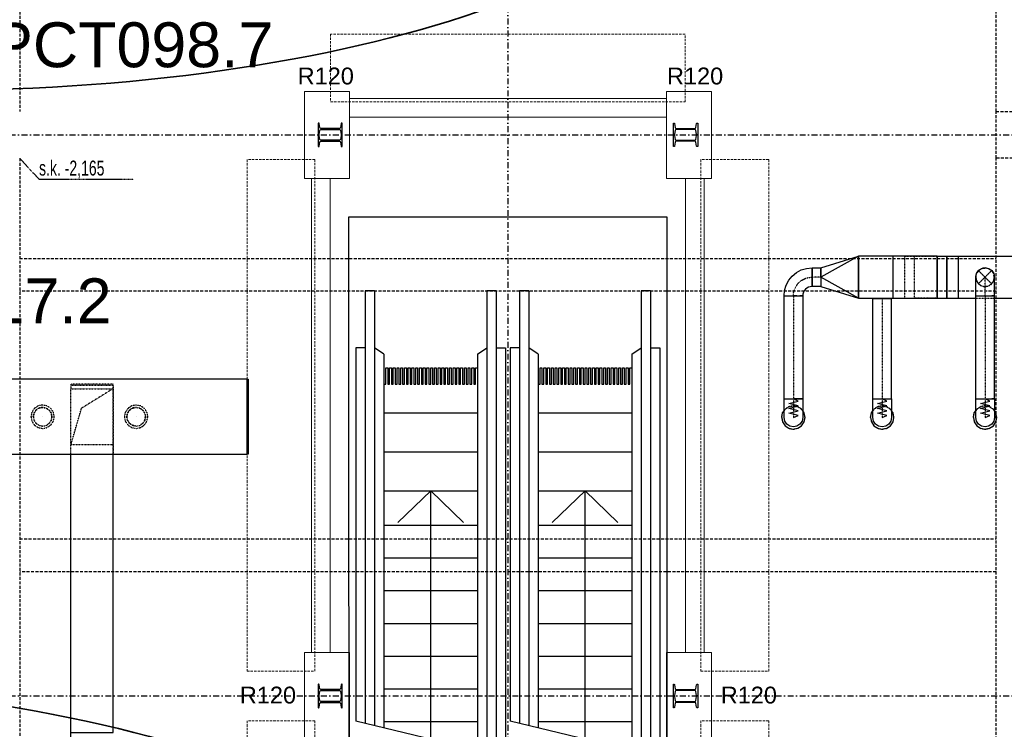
# Model space of a CAD drawing. Header units: centimetres. Extents: x -10729 to 144862, y -4437 to 43656.
# Tile 79 of 148: x 9938 to 10991, y 9164 to 9923. Entities that reach past the tile are written whole.
import ezdxf

# ---------------------------------------------------------------- set-up
doc = ezdxf.new("R2010")
doc.units = ezdxf.units.CM
doc.header["$LTSCALE"] = 0.1
for name, pattern in [('CADVENT_CENTERLINE', [9.9, 7.4, -1, 0.5, -1]), ('CADVENT_HIDDEN', [0.8, 0.25, -0.55]), ('Kondygnacja  -0_5$0$HIDDEN', [9.525, 6.35, -3.175]), ('Kondygnacja  -0_5$0$HIDDEN2', [4.7625, 3.175, -1.5875]), ('Osie rzutów$0$DASHDOT2', [12.7, 6.35, -3.175, 0, -3.175])]:
    doc.linetypes.add(name, pattern=pattern)
doc.layers.get('0').update_dxf_attribs({"color": 8})
for name, color, linetype, lineweight in [('AU Osprzęt Siemens', 5, 'Continuous', 30), ('AU Strefa obsługiwana', 90, 'Continuous', 35), ('Kondygnacja  -0_5$0$ARCH_WIDOK', 8, 'Continuous', 13)]:
    doc.layers.add(name, color=color, linetype=linetype, lineweight=lineweight)
for name, color, linetype in [('bgde-nawiewCEN', 7, 'Continuous'), ('bgde-nawiewDETAILS', 1, 'Continuous'), ('bgde-nawiewEXP', 1, 'Continuous'), ('bgde-nawiewHIDDEN', 1, 'Continuous'), ('Kondygnacja  -0_5$0$ARCH_INFO_ODPORNOŚĆ OGNIOWA', 8, 'Continuous'), ('Kondygnacja  -0_5$0$ARCH_INFO_SCHODY_IST', 8, 'Continuous'), ('Kondygnacja  -0_5$0$ARCH_KONSTR_POWYŻEJ RZUTU', 8, 'Kondygnacja  -0_5$0$HIDDEN'), ('Kondygnacja  -0_5$0$ARCH_KONSTR_POWYŻEJ RZUTU_IST', 8, 'Kondygnacja  -0_5$0$HIDDEN2'), ('Kondygnacja  -0_5$0$ARCH_SCHODY_IST', 8, 'Continuous'), ('Kondygnacja  -0_5$0$ARCH_STAL_IST', 8, 'Continuous'), ('Kondygnacja  -0_5$0$ARCH_STROP', 8, 'Continuous'), ('Kondygnacja  -0_5$0$ARCH_WIDOK_INNE_IST', 8, 'Continuous'), ('Osie rzutów$0$ARCH_INFO_OSIE_IST', 8, 'Osie rzutów$0$DASHDOT2'), ('Osie rzutów$0$ARCH_INFO_OSIE_OPISY_IST', 8, 'Continuous')]:
    doc.layers.add(name, color=color, linetype=linetype)
doc.styles.add('Arial', font='ARIAL.TTF')
doc.styles.add('Kondygnacja  -0_5$0$Arial', font='ARIAL.TTF')
doc.styles.add('Kondygnacja  -0_5$0$BIKTS', font='bikromsw.shx', dxfattribs={"width": 0.8})

# ---------------------------------------------------------------- blocks, each defined once
blk = doc.blocks.new('Osie rzutów')
at = {"layer": 'Osie rzutów$0$ARCH_INFO_OSIE_IST', "ltscale": 10}
for p, q in [((10460, 12510), (10460, 4623.26)), ((4436.04, 9800), (15156.54, 9800)), ((4436.04, 9200), (15156.54, 9200))]:
    blk.add_line(p, q, dxfattribs=at)
blk = doc.blocks.new('Kondygnacja  -0_5$0$r4q')
blk.add_lwpolyline([(-14.6, 33.9), (33.5, 33.9), (33.5, -59.1), (-14.6, -59.1)], close=True)
blk = doc.blocks.new('Kondygnacja  -0_5$0$rqabhr')
blk.add_lwpolyline([(-14.6, -59.1), (33.5, -59.1), (33.5, 33.9), (-14.6, 33.9)], close=True)
blk = doc.blocks.new('Kondygnacja  -0_5$0$konstrukcja istniejąca -0.5')
at = {"layer": 'Kondygnacja  -0_5$0$ARCH_KONSTR_POWYŻEJ RZUTU_IST', "ltscale": 10}
for points in [[(9938, 10975), (9938, 9825)], [(10982, 9825), (10982, 10975)], [(11138, 9775), (10982, 9775), (10982, 9825), (11138, 9825), (11138, 9775)], [(9938, 9775), (9938, 8625)], [(10982, 8625), (10982, 9775)], [(9938, 9367.9), (10982, 9367.9)], [(10982, 9332.9), (9938, 9332.9)]]:
    blk.add_lwpolyline(points, dxfattribs=at)
at = {"layer": 'Kondygnacja  -0_5$0$ARCH_KONSTR_POWYŻEJ RZUTU_IST'}
blk.add_lwpolyline([(9938, 9775), (9958.7, 9752.5), (10059.8, 9752.5)], dxfattribs=at)
at = {"layer": 'Kondygnacja  -0_5$0$ARCH_KONSTR_POWYŻEJ RZUTU_IST', "ltscale": 10, "elevation": 0}
for points in [[(9938, 9667.9), (10982, 9667.9)], [(10982, 9632.9), (9938, 9632.9)]]:
    blk.add_lwpolyline(points, dxfattribs=at)
at = {"layer": 'Kondygnacja  -0_5$0$ARCH_KONSTR_POWYŻEJ RZUTU_IST', "style": 'Kondygnacja  -0_5$0$BIKTS', "width": 0.7}
blk.add_text('s.k. -2,165', height=16, dxfattribs=at).set_placement((9958.7, 9756.5))

msp = doc.modelspace()

# ---------------------------------------------------------------- linework, layer by layer
at = {"layer": 'AU Strefa obsługiwana'}
for centre in [(9844.459, 10151.022), (9570.947, 8913.572)]:
    msp.add_ellipse(centre, major_axis=(845.197, 0), ratio=0.35891006, dxfattribs=at)
at = {"layer": 'bgde-nawiewCEN', "linetype": 'CADVENT_CENTERLINE', "ltscale": 0.06}
for p, q in [((10794.801, 9647.803), (10785.301, 9647.803)), ((10970.301, 9627.809), (10970.301, 9647.809)), ((10765.301, 9627.803), (10765.301, 9517.811)), ((10860.301, 9625.309), (10860.301, 9624.909)), ((10860.301, 9624.909), (10860.301, 9517.811)), ((10970.301, 9627.803), (10970.301, 9517.811)), ((10765.301, 9517.811), (10765.301, 9515.942)), ((10765.301, 9515.942), (10765.301, 9510.831)), ((10765.301, 9510.831), (10765.301, 9508.051)), ((10765.301, 9508.051), (10765.301, 9505.699)), ((10860.301, 9517.811), (10860.301, 9515.942)), ((10860.301, 9515.942), (10860.301, 9510.831)), ((10860.301, 9510.831), (10860.301, 9508.051)), ((10860.301, 9508.051), (10860.301, 9505.699)), ((10970.301, 9517.811), (10970.301, 9515.942)), ((10970.301, 9515.942), (10970.301, 9510.831)), ((10970.301, 9510.831), (10970.301, 9508.051)), ((10970.301, 9508.051), (10970.301, 9505.699)), ((10765.301, 9505.699), (10765.301, 9503.737)), ((10765.301, 9503.737), (10765.301, 9502.131)), ((10765.301, 9502.131), (10765.301, 9500.846)), ((10765.301, 9500.846), (10765.301, 9499.844)), ((10765.301, 9499.844), (10765.301, 9499.091)), ((10765.301, 9499.091), (10765.301, 9498.552)), ((10765.301, 9498.552), (10765.301, 9498.191)), ((10765.301, 9498.191), (10765.301, 9497.971)), ((10765.301, 9497.971), (10765.301, 9497.859)), ((10765.301, 9497.859), (10765.301, 9497.811)), ((10860.301, 9505.699), (10860.301, 9503.737)), ((10860.301, 9503.737), (10860.301, 9502.131)), ((10860.301, 9502.131), (10860.301, 9500.846)), ((10860.301, 9500.846), (10860.301, 9499.844)), ((10860.301, 9499.844), (10860.301, 9499.091)), ((10860.301, 9499.091), (10860.301, 9498.552)), ((10860.301, 9498.552), (10860.301, 9498.191)), ((10860.301, 9498.191), (10860.301, 9497.971)), ((10860.301, 9497.971), (10860.301, 9497.859)), ((10860.301, 9497.859), (10860.301, 9497.811)), ((10970.301, 9505.699), (10970.301, 9503.737)), ((10970.301, 9503.737), (10970.301, 9502.131)), ((10970.301, 9502.131), (10970.301, 9500.846)), ((10970.301, 9500.846), (10970.301, 9499.844)), ((10970.301, 9499.844), (10970.301, 9499.091)), ((10970.301, 9499.091), (10970.301, 9498.552)), ((10970.301, 9498.552), (10970.301, 9498.191)), ((10970.301, 9498.191), (10970.301, 9497.971)), ((10970.301, 9497.971), (10970.301, 9497.859)), ((10970.301, 9497.859), (10970.301, 9497.811))]:
    msp.add_line(p, q, dxfattribs=at)
at = {"layer": 'bgde-nawiewCEN', "linetype": 'CADVENT_CENTERLINE', "ltscale": 0.06, "extrusion": (-4.23519e-16, 0, -1)}
msp.add_arc((-10785.301, 9627.803), 20, 0, 90, dxfattribs=at)
at = {"layer": 'bgde-nawiewDETAILS', "linetype": 'CADVENT_HIDDEN'}
for p, q in [((10963.23, 9640.738), (10977.372, 9654.88)), ((10963.23, 9654.88), (10977.372, 9640.738))]:
    msp.add_line(p, q, dxfattribs=at)
at = {"layer": 'bgde-nawiewDETAILS', "linetype": 'CADVENT_HIDDEN', "extrusion": (-1, 6.12323e-17, 0)}
for p in [(10037.802, 9528.594), (9992.802, 9468.594)]:
    msp.add_line(p, (10004.052, 9507.594), dxfattribs=at)
at = {"layer": 'bgde-nawiewEXP', "linetype": 'Continuous'}
for points in [[(10794.801, 9637.803), (10834.801, 9625.309), (10872.108, 9625.309), (10872.108, 9670.309), (10834.801, 9670.309), (10834.801, 9625.309), (10794.801, 9647.803), (10794.801, 9638.564)], [(10794.801, 9647.803), (10794.801, 9657.803), (10834.801, 9670.309)], [(10785.301, 9637.803), (10785.301, 9657.803), (10794.801, 9657.803), (10794.801, 9637.803)], [(6548.697, 9458.601), (10181.223, 9458.601), (10181.223, 9538.601), (10182.223, 9538.601), (10182.223, 9458.601), (10181.223, 9458.601), (10181.223, 9538.601), (6548.697, 9538.601)], [(10755.301, 9497.811), (10755.301, 9517.811), (10775.301, 9517.811), (10775.301, 9497.811), (10774.54, 9493.985), (10772.372, 9490.74), (10769.128, 9488.573), (10765.301, 9487.811), (10761.474, 9488.573), (10758.23, 9490.74), (10756.062, 9493.985)], [(10850.301, 9510.831), (10850.301, 9517.811), (10870.301, 9517.811), (10870.301, 9497.811), (10869.54, 9493.985), (10867.372, 9490.74), (10864.128, 9488.573), (10860.301, 9487.811), (10856.474, 9488.573), (10853.23, 9490.74), (10851.062, 9493.985), (10850.301, 9497.811), (10850.301, 9508.051)], [(10960.301, 9497.811), (10960.301, 9517.811), (10980.301, 9517.811), (10980.301, 9497.811), (10979.54, 9493.985), (10977.372, 9490.74), (10974.128, 9488.573), (10970.301, 9487.811), (10966.474, 9488.573), (10963.23, 9490.74), (10961.062, 9493.985)]]:
    msp.add_lwpolyline(points, close=True, dxfattribs=at)
for points in [[(10834.801, 9625.309), (10834.801, 9670.309)], [(10872.108, 9625.309), (10919.159, 9625.309), (10919.159, 9670.309), (10872.108, 9670.309)], [(10872.108, 9625.309), (10872.108, 9670.309)], [(10919.159, 9670.309), (10929.361, 9670.309), (10929.361, 9625.309), (10941.771, 9625.309)], [(10919.159, 9670.309), (10919.159, 9625.309), (10929.361, 9625.309), (10929.361, 9670.309), (10941.771, 9670.309)], [(10919.159, 9625.309), (10919.159, 9670.309)], [(10929.361, 9625.309), (10929.361, 9670.309)], [(10941.771, 9625.309), (10941.771, 9670.309), (12380.359, 9670.309)], [(10755.301, 9517.811), (10755.301, 9627.803), (10755.877, 9633.655), (10757.585, 9639.283), (10760.357, 9644.47), (10764.088, 9649.016), (10768.634, 9652.747), (10773.82, 9655.519), (10779.448, 9657.226), (10785.301, 9657.803), (10785.301, 9637.803), (10783.35, 9637.61), (10781.474, 9637.041), (10779.745, 9636.117), (10778.23, 9634.874), (10776.986, 9633.358), (10776.062, 9631.629), (10775.493, 9629.753), (10775.301, 9627.803), (10772.372, 9627.803)], [(10960.301, 9647.809), (10961.062, 9651.636), (10963.23, 9654.88), (10961.918, 9652.917)], [(10963.23, 9654.88), (10966.474, 9657.048), (10970.301, 9657.809), (10967.985, 9657.348)], [(10963.23, 9654.88), (10966.474, 9657.048), (10967.224, 9657.197)], [(10963.532, 9655.005), (10964.022, 9655.592), (10967.479, 9657.403), (10969.831, 9657.614)], [(10970.301, 9657.809), (10974.128, 9657.048), (10974.763, 9656.623)], [(10970.301, 9657.809), (10974.128, 9657.048), (10977.372, 9654.88), (10975.409, 9656.192)], [(10970.603, 9657.684), (10971.365, 9657.752), (10975.089, 9656.588), (10976.902, 9655.075)], [(10977.372, 9654.88), (10979.54, 9651.636)], [(10977.372, 9654.88), (10979.54, 9651.636)], [(10979.54, 9651.636), (10977.372, 9654.88)], [(10979.54, 9651.636), (10977.372, 9654.88)], [(10960.301, 9627.809), (10960.301, 9647.809), (10961.062, 9651.636), (10961.487, 9652.271)], [(10960.358, 9648.873), (10961.522, 9652.597), (10963.035, 9654.41)], [(10960.358, 9648.873), (10960.426, 9648.111)], [(10977.497, 9654.578), (10978.084, 9654.088), (10979.894, 9650.631), (10980.106, 9648.279)], [(10979.54, 9651.636), (10979.689, 9650.886)], [(10979.54, 9651.636), (10980.301, 9647.809)], [(10979.54, 9627.809), (10980.301, 9627.809), (10980.301, 9647.809), (10979.84, 9650.125)], [(10755.301, 9627.803), (10769.128, 9627.803)], [(10755.301, 9627.803), (10769.128, 9627.803)], [(10769.128, 9627.803), (10765.301, 9627.803)], [(10769.128, 9627.803), (10765.301, 9627.803)], [(10769.128, 9627.803), (10774.54, 9627.803), (10774.54, 9627.803), (10775.301, 9627.803), (10775.301, 9517.811), (10772.372, 9517.811)], [(10769.128, 9627.803), (10774.54, 9627.803)], [(10850.301, 9517.811), (10870.301, 9517.811), (10870.301, 9624.909), (10850.301, 9624.909), (10850.301, 9625.309)], [(10850.301, 9517.811), (10850.301, 9624.909), (10870.301, 9624.909), (10870.301, 9625.309)], [(10941.771, 9625.309), (10960.301, 9625.309)], [(10960.301, 9627.809), (10979.54, 9627.809)], [(10960.301, 9517.811), (10960.301, 9627.803), (10979.54, 9627.803)], [(10979.54, 9627.809), (10977.372, 9627.809)], [(10979.54, 9627.803), (10977.372, 9627.803)], [(10979.54, 9517.811), (10980.301, 9517.811), (10980.301, 9627.803), (10979.54, 9627.803)], [(10979.54, 9627.803), (10980.301, 9627.803)], [(10980.301, 9625.309), (11082.561, 9625.309)], [(10755.301, 9517.811), (10769.128, 9517.811)], [(10769.128, 9517.811), (10765.301, 9517.811)], [(10769.128, 9517.811), (10772.372, 9517.811)], [(10772.372, 9517.811), (10769.128, 9517.811)], [(10772.372, 9517.811), (10774.54, 9517.811)], [(10960.301, 9517.811), (10979.54, 9517.811)], [(10979.54, 9517.811), (10977.372, 9517.811)], [(10752.801, 9497.811), (10753.752, 9493.028), (10756.462, 9488.973), (10760.517, 9486.263), (10765.301, 9485.311), (10770.084, 9486.263), (10774.14, 9488.973), (10776.849, 9493.028), (10777.801, 9497.811), (10776.849, 9502.595), (10775.301, 9504.913)], [(10752.801, 9497.811), (10753.752, 9502.595), (10755.301, 9504.913)], [(10847.801, 9497.811), (10848.752, 9493.028), (10851.462, 9488.973), (10855.517, 9486.263), (10860.301, 9485.311), (10865.084, 9486.263), (10869.14, 9488.973), (10871.849, 9493.028), (10872.801, 9497.811), (10871.849, 9502.595), (10870.301, 9504.913)], [(10847.801, 9497.811), (10848.752, 9502.595), (10850.301, 9504.913)], [(10957.801, 9497.811), (10958.752, 9493.028), (10961.462, 9488.973), (10965.517, 9486.263), (10970.301, 9485.311), (10975.084, 9486.263), (10979.14, 9488.973), (10981.849, 9493.028), (10982.801, 9497.811), (10981.849, 9502.595), (10980.301, 9504.913)], [(10957.801, 9497.811), (10958.752, 9502.595), (10960.301, 9504.913)], [(9992.802, 9151.296), (9992.802, 9160.962), (9992.802, 9160.962), (10037.802, 9160.962), (10037.802, 9458.601)], [(9992.802, 9160.962), (9992.802, 9458.601)]]:
    msp.add_lwpolyline(points, dxfattribs=at)
at = {"layer": 'bgde-nawiewEXP'}
for points in [[(10765.301, 9497.811), (10770.301, 9499.941), (10760.301, 9502.477), (10770.301, 9504.999), (10760.301, 9507.528), (10770.301, 9510.081), (10760.301, 9512.617), (10770.301, 9515.163), (10765.301, 9517.811)], [(10860.301, 9497.811), (10865.301, 9499.941), (10855.301, 9502.477), (10865.301, 9504.999), (10855.301, 9507.528), (10865.301, 9510.081), (10855.301, 9512.617), (10865.301, 9515.163), (10860.301, 9517.811)], [(10970.301, 9497.811), (10975.301, 9499.941), (10965.301, 9502.477), (10975.301, 9504.999), (10965.301, 9507.528), (10975.301, 9510.081), (10965.301, 9512.617), (10975.301, 9515.163), (10970.301, 9517.811)]]:
    msp.add_lwpolyline(points, dxfattribs=at)
at = {"layer": 'bgde-nawiewHIDDEN', "linetype": 'CADVENT_HIDDEN'}
for points in [[(10872.108, 9625.309), (10872.108, 9670.309), (10872.108, 9670.309)], [(10884.518, 9625.309), (10919.159, 9625.309), (10894.72, 9625.309), (10894.72, 9670.309), (10929.361, 9670.309)], [(10884.518, 9625.309), (10884.518, 9670.309), (10919.159, 9670.309)], [(10941.771, 9625.309), (10941.772, 9625.309), (10941.772, 9670.309), (10941.771, 9670.309)], [(10963.035, 9654.41), (10963.532, 9655.005)], [(10967.224, 9657.197), (10967.985, 9657.348)], [(10969.831, 9657.614), (10970.603, 9657.684)], [(10974.763, 9656.623), (10975.409, 9656.192)], [(10976.902, 9655.075), (10977.497, 9654.578)], [(10960.301, 9647.809), (10961.062, 9643.982), (10963.23, 9640.738), (10966.474, 9638.57), (10970.301, 9637.809), (10974.128, 9638.57), (10977.372, 9640.738), (10979.54, 9643.982), (10980.301, 9647.809)], [(10960.426, 9648.111), (10960.707, 9644.987), (10962.518, 9641.53), (10965.513, 9639.03), (10969.237, 9637.866), (10973.123, 9638.216), (10976.58, 9640.026), (10979.08, 9643.021), (10980.244, 9646.745), (10980.106, 9648.279)], [(10961.487, 9652.271), (10961.918, 9652.917)], [(10979.689, 9650.886), (10979.84, 9650.125)], [(10850.301, 9625.309), (10870.301, 9625.309)], [(10872.108, 9625.309), (10872.108, 9625.309)], [(10919.159, 9625.309), (10929.361, 9625.309)], [(10960.301, 9625.309), (10980.301, 9625.309)], [(9992.802, 9532.325), (9992.802, 9528.594), (9992.802, 9528.594), (10037.802, 9528.594), (10037.802, 9468.594), (9992.802, 9468.594), (9992.802, 9528.594)], [(9992.802, 9532.325), (10037.802, 9532.325), (10037.802, 9528.594)], [(9992.802, 9458.601), (9992.802, 9528.594)], [(10037.802, 9528.594), (10037.802, 9532.325)], [(10037.802, 9468.594), (10037.802, 9528.594)], [(10037.802, 9528.594), (10037.802, 9468.594)], [(9952.52, 9498.594), (9953.281, 9502.421), (9955.449, 9505.665), (9958.693, 9507.833)], [(9958.693, 9507.833), (9955.449, 9505.665)], [(9958.693, 9507.833), (9962.52, 9508.594), (9966.347, 9507.833)], [(9966.347, 9507.833), (9962.52, 9508.594)], [(9966.347, 9507.833), (9969.591, 9505.665), (9971.759, 9502.421)], [(10055.449, 9505.665), (10058.693, 9507.833)], [(10058.693, 9507.833), (10055.449, 9505.665)], [(10058.693, 9507.833), (10062.52, 9508.594)], [(10062.52, 9508.594), (10058.693, 9507.833)], [(10062.52, 9508.594), (10066.347, 9507.833)], [(10066.347, 9507.833), (10062.52, 9508.594)], [(10066.347, 9507.833), (10069.591, 9505.665), (10071.759, 9502.421), (10072.52, 9498.594), (10071.759, 9494.767), (10069.591, 9491.523), (10066.347, 9489.355)], [(10752.801, 9497.811), (10753.752, 9493.028), (10756.462, 9488.973), (10760.517, 9486.263), (10765.301, 9485.311), (10770.084, 9486.263), (10774.14, 9488.973), (10776.849, 9493.028), (10777.801, 9497.811), (10776.849, 9502.595), (10774.14, 9506.65), (10770.084, 9509.36), (10765.301, 9510.311), (10760.517, 9509.36), (10756.462, 9506.65), (10755.301, 9504.913)], [(10752.801, 9497.811), (10753.752, 9502.595), (10756.462, 9506.65), (10760.517, 9509.36), (10765.301, 9510.311), (10770.084, 9509.36), (10774.14, 9506.65), (10775.301, 9504.913)], [(10847.801, 9497.811), (10848.752, 9493.028), (10851.462, 9488.973), (10855.517, 9486.263), (10860.301, 9485.311), (10865.084, 9486.263), (10869.14, 9488.973), (10871.849, 9493.028), (10872.801, 9497.811), (10871.849, 9502.595), (10869.14, 9506.65), (10865.084, 9509.36), (10860.301, 9510.311), (10855.517, 9509.36), (10851.462, 9506.65), (10850.301, 9504.913)], [(10847.801, 9497.811), (10848.752, 9502.595), (10851.462, 9506.65), (10855.517, 9509.36), (10860.301, 9510.311), (10865.084, 9509.36), (10869.14, 9506.65), (10870.301, 9504.913)], [(10957.801, 9497.811), (10958.752, 9493.028), (10961.462, 9488.973), (10965.517, 9486.263), (10970.301, 9485.311), (10975.084, 9486.263), (10979.14, 9488.973), (10981.849, 9493.028), (10982.801, 9497.811), (10981.849, 9502.595), (10979.14, 9506.65), (10975.084, 9509.36), (10970.301, 9510.311), (10965.517, 9509.36), (10961.462, 9506.65), (10960.301, 9504.913)], [(10957.801, 9497.811), (10958.752, 9502.595), (10961.462, 9506.65), (10965.517, 9509.36), (10970.301, 9510.311), (10975.084, 9509.36), (10979.14, 9506.65), (10980.301, 9504.913)], [(9952.52, 9498.594), (9953.281, 9494.767), (9955.449, 9491.523), (9958.693, 9489.355)], [(9971.759, 9502.421), (9969.591, 9505.665)], [(9971.759, 9502.421), (9972.52, 9498.594), (9971.759, 9494.767)], [(9971.759, 9494.767), (9972.52, 9498.594)], [(10052.52, 9498.594), (10053.281, 9502.421)], [(10053.281, 9502.421), (10052.52, 9498.594)], [(10052.52, 9498.594), (10053.281, 9494.767)], [(10053.281, 9494.767), (10052.52, 9498.594)], [(10053.281, 9502.421), (10055.449, 9505.665)], [(10055.449, 9505.665), (10053.281, 9502.421)], [(9958.693, 9489.355), (9955.449, 9491.523)], [(9958.693, 9489.355), (9962.52, 9488.594), (9966.347, 9489.355), (9969.591, 9491.523), (9971.759, 9494.767)], [(9971.759, 9494.767), (9969.591, 9491.523)], [(10053.281, 9494.767), (10055.449, 9491.523)], [(10055.449, 9491.523), (10053.281, 9494.767)], [(10055.449, 9491.523), (10058.693, 9489.355)], [(10058.693, 9489.355), (10055.449, 9491.523)], [(10058.693, 9489.355), (10062.52, 9488.594)], [(10062.52, 9488.594), (10058.693, 9489.355)], [(10062.52, 9488.594), (10066.347, 9489.355)], [(10037.802, 9458.601), (10037.802, 9468.594)], [(10037.802, 9468.594), (10037.802, 9458.601)]]:
    msp.add_lwpolyline(points, dxfattribs=at)
for points in [[(9992.802, 9532.325), (10037.802, 9532.325), (10037.802, 9533.325), (9992.802, 9533.325)], [(9950.02, 9498.594), (9950.972, 9493.811), (9953.681, 9489.755), (9957.737, 9487.046), (9962.52, 9486.094), (9967.304, 9487.046), (9971.359, 9489.755), (9974.069, 9493.811), (9975.02, 9498.594), (9974.069, 9503.378), (9971.359, 9507.433), (9967.304, 9510.143), (9962.52, 9511.094), (9957.737, 9510.143), (9953.681, 9507.433), (9950.972, 9503.378)], [(9950.02, 9498.594), (9950.972, 9493.811), (9953.681, 9489.755), (9957.737, 9487.046), (9962.52, 9486.094), (9967.304, 9487.046), (9971.359, 9489.755), (9974.069, 9493.811), (9975.02, 9498.594), (9974.069, 9503.378), (9971.359, 9507.433), (9967.304, 9510.143), (9962.52, 9511.094), (9957.737, 9510.143), (9953.681, 9507.433), (9950.972, 9503.378)], [(9952.52, 9498.594), (9953.281, 9494.767), (9955.449, 9491.523), (9958.693, 9489.355), (9962.52, 9488.594), (9966.347, 9489.355), (9969.591, 9491.523), (9971.759, 9494.767), (9972.52, 9498.594), (9971.759, 9502.421), (9969.591, 9505.665), (9966.347, 9507.833), (9962.52, 9508.594), (9958.693, 9507.833), (9955.449, 9505.665), (9953.281, 9502.421)], [(10050.02, 9498.594), (10050.972, 9493.811), (10053.681, 9489.755), (10057.737, 9487.046), (10062.52, 9486.094), (10067.304, 9487.046), (10071.359, 9489.755), (10074.069, 9493.811), (10075.02, 9498.594), (10074.069, 9503.378), (10071.359, 9507.433), (10067.304, 9510.143), (10062.52, 9511.094), (10057.737, 9510.143), (10053.681, 9507.433), (10050.972, 9503.378)], [(10050.02, 9498.594), (10050.972, 9493.811), (10053.681, 9489.755), (10057.737, 9487.046), (10062.52, 9486.094), (10067.304, 9487.046), (10071.359, 9489.755), (10074.069, 9493.811), (10075.02, 9498.594), (10074.069, 9503.378), (10071.359, 9507.433), (10067.304, 9510.143), (10062.52, 9511.094), (10057.737, 9510.143), (10053.681, 9507.433), (10050.972, 9503.378)], [(10052.52, 9498.594), (10053.281, 9494.767), (10055.449, 9491.523), (10058.693, 9489.355), (10062.52, 9488.594), (10066.347, 9489.355), (10069.591, 9491.523), (10071.759, 9494.767), (10072.52, 9498.594), (10071.759, 9502.421), (10069.591, 9505.665), (10066.347, 9507.833), (10062.52, 9508.594), (10058.693, 9507.833), (10055.449, 9505.665), (10053.281, 9502.421)]]:
    msp.add_lwpolyline(points, close=True, dxfattribs=at)
at = {"layer": 'bgde-nawiewHIDDEN'}
for points in [[(9962.52, 9498.594), (9962.52, 9498.594)], [(10062.52, 9498.594), (10062.52, 9498.594)]]:
    msp.add_lwpolyline(points, dxfattribs=at)
at = {"layer": 'Kondygnacja  -0_5$0$ARCH_INFO_SCHODY_IST'}
for points in [[(10377.5, 8249.104), (10377.5, 9419.474), (10342.286, 9385.542)], [(10377.5, 8659.417), (10377.5, 9419.474), (10412.714, 9385.542)]]:
    msp.add_lwpolyline(points, dxfattribs=at)
at = {"layer": 'Kondygnacja  -0_5$0$ARCH_INFO_SCHODY_IST', "elevation": 0}
for points in [[(10542.5, 8249.104), (10542.5, 9419.474), (10507.286, 9385.542)], [(10542.5, 8964.015), (10542.5, 9419.474), (10577.714, 9385.542)]]:
    msp.add_lwpolyline(points, dxfattribs=at)
at = {"layer": 'Kondygnacja  -0_5$0$ARCH_SCHODY_IST'}
for p, q in [((10317.5, 9633.087), (10307.5, 9633.087)), ((10307.5, 9633.087), (10307.5, 9170.556)), ((10317.5, 9633.087), (10307.5, 9633.087)), ((10317.5, 9633.087), (10317.5, 9168.16)), ((10447.5, 9633.087), (10437.5, 9633.087)), ((10437.5, 9633.087), (10437.5, 9139.41)), ((10447.5, 9633.087), (10437.5, 9633.087)), ((10447.5, 9633.087), (10447.5, 9137.014)), ((10482.5, 9633.087), (10472.5, 9633.087)), ((10472.5, 9633.087), (10472.5, 9170.556)), ((10482.5, 9633.087), (10472.5, 9633.087)), ((10482.5, 9633.087), (10482.5, 9168.16)), ((10612.5, 9633.087), (10602.5, 9633.087)), ((10602.5, 9633.087), (10602.5, 9139.41)), ((10612.5, 9633.087), (10602.5, 9633.087)), ((10612.5, 9633.087), (10612.5, 9137.014)), ((10297.5, 9572.329), (10297.5, 9172.952)), ((10307.5, 9572.329), (10297.5, 9572.329)), ((10327.5, 9565.584), (10317.5, 9572.329)), ((10427.5, 9565.584), (10437.5, 9572.329)), ((10447.5, 9572.329), (10457.5, 9572.329)), ((10457.5, 9572.329), (10457.5, 9134.619)), ((10462.5, 9572.329), (10462.5, 9172.952)), ((10472.5, 9572.329), (10462.5, 9572.329)), ((10492.5, 9565.584), (10482.5, 9572.329)), ((10592.5, 9565.584), (10602.5, 9572.329)), ((10612.5, 9572.329), (10622.5, 9572.329)), ((10622.5, 9572.329), (10622.5, 9134.619)), ((10327.5, 9565.584), (10327.5, 9165.764)), ((10427.5, 9565.584), (10427.5, 9141.806)), ((10492.5, 9565.584), (10492.5, 9165.764)), ((10592.5, 9565.584), (10592.5, 9141.806)), ((10327.5, 9419.528), (10427.5, 9419.528)), ((10492.5, 9419.528), (10592.5, 9419.528)), ((10327.5, 9382.617), (10427.5, 9382.617)), ((10492.5, 9382.617), (10592.5, 9382.617)), ((10327.5, 9347.615), (10427.5, 9347.615)), ((10492.5, 9347.615), (10592.5, 9347.615)), ((10327.5, 9312.612), (10427.5, 9312.612)), ((10492.5, 9312.612), (10592.5, 9312.612)), ((10327.5, 9277.61), (10427.5, 9277.61)), ((10492.5, 9277.61), (10592.5, 9277.61)), ((10327.5, 9242.61), (10427.5, 9242.61)), ((10492.5, 9242.61), (10592.5, 9242.61)), ((10327.5, 9207.607), (10427.5, 9207.607)), ((10492.5, 9207.607), (10592.5, 9207.607)), ((10457.5, 9134.619, 0), (10297.5, 9172.952)), ((10327.5, 9172.607), (10427.5, 9172.607)), ((10622.5, 9134.619, 0), (10462.5, 9172.952)), ((10492.5, 9172.607), (10592.5, 9172.607))]:
    msp.add_line(p, q, dxfattribs=at)
at = {"layer": 'Kondygnacja  -0_5$0$ARCH_STAL_IST'}
for points in [[(10283, 9800), (10283, 9812.567), (10282.356, 9812.567, 0.37403582), (10281.691, 9811.988), (10281.102, 9807.788, -0.37403582), (10280.008, 9806.836), (10259.992, 9806.836, -0.37403582), (10258.898, 9807.788), (10258.309, 9811.988, 0.37403582), (10257.644, 9812.567), (10257, 9812.567), (10257, 9800), (10257.644, 9800, 0.37403582), (10258.309, 9800.579), (10258.898, 9804.779, -0.37403582), (10259.992, 9805.731), (10280.008, 9805.731, -0.37403582), (10281.102, 9804.779), (10281.691, 9800.579, 0.37403582), (10282.356, 9800)], [(10637, 9800), (10637, 9812.567), (10637.644, 9812.567, -0.37403582), (10638.309, 9811.988), (10638.898, 9807.788, 0.37403582), (10639.992, 9806.836), (10660.008, 9806.836, 0.37403582), (10661.102, 9807.788), (10661.691, 9811.988, -0.37403582), (10662.356, 9812.567), (10663, 9812.567), (10663, 9800), (10662.356, 9800, -0.37403582), (10661.691, 9800.579), (10661.102, 9804.779, 0.37403582), (10660.008, 9805.731), (10639.992, 9805.731, 0.37403582), (10638.898, 9804.779), (10638.309, 9800.579, -0.37403582), (10637.644, 9800)], [(10283, 9787.433), (10283, 9800), (10282.356, 9800, 0.37403582), (10281.691, 9799.421), (10281.102, 9795.221, -0.37403582), (10280.008, 9794.269), (10259.992, 9794.269, -0.37403582), (10258.898, 9795.221), (10258.309, 9799.421, 0.37403582), (10257.644, 9800), (10257, 9800), (10257, 9787.433), (10257.644, 9787.433, 0.37403582), (10258.309, 9788.012), (10258.898, 9792.212, -0.37403582), (10259.992, 9793.164), (10280.008, 9793.164, -0.37403582), (10281.102, 9792.212), (10281.691, 9788.012, 0.37403582), (10282.356, 9787.433)], [(10637, 9787.433), (10637, 9800), (10637.644, 9800, -0.37403582), (10638.309, 9799.421), (10638.898, 9795.221, 0.37403582), (10639.992, 9794.269), (10660.008, 9794.269, 0.37403582), (10661.102, 9795.221), (10661.691, 9799.421, -0.37403582), (10662.356, 9800), (10663, 9800), (10663, 9787.433), (10662.356, 9787.433, -0.37403582), (10661.691, 9788.012), (10661.102, 9792.212, 0.37403582), (10660.008, 9793.164), (10639.992, 9793.164, 0.37403582), (10638.898, 9792.212), (10638.309, 9788.012, -0.37403582), (10637.644, 9787.433)], [(10283, 9200), (10283, 9212.567), (10282.356, 9212.567, 0.37403582), (10281.691, 9211.988), (10281.102, 9207.788, -0.37403582), (10280.008, 9206.836), (10259.992, 9206.836, -0.37403582), (10258.898, 9207.788), (10258.309, 9211.988, 0.37403582), (10257.644, 9212.567), (10257, 9212.567), (10257, 9200), (10257.644, 9200, 0.37403582), (10258.309, 9200.579), (10258.898, 9204.779, -0.37403582), (10259.992, 9205.731), (10280.008, 9205.731, -0.37403582), (10281.102, 9204.779), (10281.691, 9200.579, 0.37403582), (10282.356, 9200)], [(10637, 9200), (10637, 9212.567), (10637.644, 9212.567, -0.37403582), (10638.309, 9211.988), (10638.898, 9207.788, 0.37403582), (10639.992, 9206.836), (10660.008, 9206.836, 0.37403582), (10661.102, 9207.788), (10661.691, 9211.988, -0.37403582), (10662.356, 9212.567), (10663, 9212.567), (10663, 9200), (10662.356, 9200, -0.37403582), (10661.691, 9200.579), (10661.102, 9204.779, 0.37403582), (10660.008, 9205.731), (10639.992, 9205.731, 0.37403582), (10638.898, 9204.779), (10638.309, 9200.579, -0.37403582), (10637.644, 9200)], [(10283, 9187.433), (10283, 9200), (10282.356, 9200, 0.37403582), (10281.691, 9199.421), (10281.102, 9195.221, -0.37403582), (10280.008, 9194.269), (10259.992, 9194.269, -0.37403582), (10258.898, 9195.221), (10258.309, 9199.421, 0.37403582), (10257.644, 9200), (10257, 9200), (10257, 9187.433), (10257.644, 9187.433, 0.37403582), (10258.309, 9188.012), (10258.898, 9192.212, -0.37403582), (10259.992, 9193.164), (10280.008, 9193.164, -0.37403582), (10281.102, 9192.212), (10281.691, 9188.012, 0.37403582), (10282.356, 9187.433)], [(10637, 9187.433), (10637, 9200), (10637.644, 9200, -0.37403582), (10638.309, 9199.421), (10638.898, 9195.221, 0.37403582), (10639.992, 9194.269), (10660.008, 9194.269, 0.37403582), (10661.102, 9195.221), (10661.691, 9199.421, -0.37403582), (10662.356, 9200), (10663, 9200), (10663, 9187.433), (10662.356, 9187.433, -0.37403582), (10661.691, 9188.012), (10661.102, 9192.212, 0.37403582), (10660.008, 9193.164), (10639.992, 9193.164, 0.37403582), (10638.898, 9192.212), (10638.309, 9188.012, -0.37403582), (10637.644, 9187.433)]]:
    msp.add_lwpolyline(points, format="xyb", close=True, dxfattribs=at)
at = {"layer": 'Kondygnacja  -0_5$0$ARCH_STROP'}
msp.add_lwpolyline([(10290, 9712.5), (10630, 9712.5), (10630, 8046.5), (10290.5, 8046.5)], close=True, dxfattribs=at)
at = {"layer": 'Kondygnacja  -0_5$0$ARCH_WIDOK', "linetype": 'Kondygnacja  -0_5$0$HIDDEN', "ltscale": 4}
for points in [[(10649.5, 9907.824), (10270.5, 9907.824), (10270.5, 9835.25), (10649.5, 9835.25)], [(10181.076, 9226.5), (10253.65, 9226.5), (10253.65, 9773.5), (10181.076, 9773.5)], [(10666.35, 9226.5), (10738.924, 9226.5), (10738.924, 9773.5), (10666.35, 9773.5)], [(10181.076, 8626.5), (10253.65, 8626.5), (10253.65, 9173.5), (10181.076, 9173.5)], [(10666.35, 8626.5), (10738.924, 8626.5), (10738.924, 9173.5), (10666.35, 9173.5)]]:
    msp.add_lwpolyline(points, close=True, dxfattribs=at)
at = {"layer": 'Kondygnacja  -0_5$0$ARCH_WIDOK'}
for points in [[(10629.5, 9838.8), (10290.5, 9838.8)], [(10629.5, 9818.8), (10290.5, 9818.8)], [(10250.052, 9753.5), (10250.052, 9246.5)], [(10270.052, 9753.5), (10270.052, 9246.5)], [(10649.948, 9246.5), (10649.948, 9753.5)], [(10669.948, 9246.5), (10669.948, 9753.5)]]:
    msp.add_lwpolyline(points, dxfattribs=at)
at = {"layer": 'Kondygnacja  -0_5$0$ARCH_WIDOK_INNE_IST'}
for p, q in [((10327.5, 9502.614), (10427.5, 9502.614)), ((10492.5, 9502.614), (10592.5, 9502.614)), ((10327.5, 9460.963), (10427.5, 9460.963)), ((10492.5, 9460.963), (10592.5, 9460.963))]:
    msp.add_line(p, q, dxfattribs=at)
at = {"layer": 'Kondygnacja  -0_5$0$ARCH_WIDOK_INNE_IST', "elevation": 0}
for points in [[(10327.5, 9533.528), (10329.5, 9533.528), (10329.5, 9550.908), (10331.5, 9550.908), (10331.5, 9533.528), (10333.5, 9533.528), (10333.5, 9550.908), (10335.5, 9550.908), (10335.5, 9533.528), (10337.5, 9533.528), (10337.5, 9550.908), (10339.5, 9550.908), (10339.5, 9533.528), (10341.5, 9533.528), (10341.5, 9550.908), (10343.5, 9550.908), (10343.5, 9533.528), (10345.5, 9533.528), (10345.5, 9550.908), (10347.5, 9550.908), (10347.5, 9533.528), (10349.5, 9533.528), (10349.5, 9550.908), (10351.5, 9550.908), (10351.5, 9533.528), (10353.5, 9533.528), (10353.5, 9550.908), (10355.5, 9550.908), (10355.5, 9533.528), (10357.5, 9533.528), (10357.5, 9550.908), (10359.5, 9550.908), (10359.5, 9533.528), (10361.5, 9533.528), (10361.5, 9550.908), (10363.5, 9550.908), (10363.5, 9533.528), (10365.5, 9533.528), (10365.5, 9550.908), (10367.5, 9550.908), (10367.5, 9533.528), (10369.5, 9533.528), (10369.5, 9550.908), (10371.5, 9550.908), (10371.5, 9533.528), (10373.5, 9533.528), (10373.5, 9550.908), (10375.5, 9550.908), (10375.5, 9533.528), (10377.5, 9533.528), (10377.5, 9550.908), (10379.5, 9550.908), (10379.5, 9533.528), (10381.5, 9533.528), (10381.5, 9550.908), (10383.5, 9550.908), (10383.5, 9533.528), (10385.5, 9533.528), (10385.5, 9550.908), (10387.5, 9550.908), (10387.5, 9533.528), (10389.5, 9533.528), (10389.5, 9550.908), (10391.5, 9550.908), (10391.5, 9533.528), (10393.5, 9533.528), (10393.5, 9550.908), (10395.5, 9550.908), (10395.5, 9533.528), (10397.5, 9533.528), (10397.5, 9550.908), (10399.5, 9550.908), (10399.5, 9533.528), (10401.5, 9533.528), (10401.5, 9550.908), (10403.5, 9550.908), (10403.5, 9533.528), (10405.5, 9533.528), (10405.5, 9550.908), (10407.5, 9550.908), (10407.5, 9533.528), (10409.5, 9533.528), (10409.5, 9550.908), (10411.5, 9550.908), (10411.5, 9533.528), (10413.5, 9533.528), (10413.5, 9550.908), (10415.5, 9550.908), (10415.5, 9533.528), (10417.5, 9533.528), (10417.5, 9550.908), (10419.5, 9550.908), (10419.5, 9533.528), (10421.5, 9533.528), (10421.5, 9550.908), (10423.5, 9550.908), (10423.5, 9533.528), (10425.5, 9533.528), (10425.5, 9550.908), (10427.5, 9550.908)], [(10492.5, 9533.528), (10494.5, 9533.528), (10494.5, 9550.908), (10496.5, 9550.908), (10496.5, 9533.528), (10498.5, 9533.528), (10498.5, 9550.908), (10500.5, 9550.908), (10500.5, 9533.528), (10502.5, 9533.528), (10502.5, 9550.908), (10504.5, 9550.908), (10504.5, 9533.528), (10506.5, 9533.528), (10506.5, 9550.908), (10508.5, 9550.908), (10508.5, 9533.528), (10510.5, 9533.528), (10510.5, 9550.908), (10512.5, 9550.908), (10512.5, 9533.528), (10514.5, 9533.528), (10514.5, 9550.908), (10516.5, 9550.908), (10516.5, 9533.528), (10518.5, 9533.528), (10518.5, 9550.908), (10520.5, 9550.908), (10520.5, 9533.528), (10522.5, 9533.528), (10522.5, 9550.908), (10524.5, 9550.908), (10524.5, 9533.528), (10526.5, 9533.528), (10526.5, 9550.908), (10528.5, 9550.908), (10528.5, 9533.528), (10530.5, 9533.528), (10530.5, 9550.908), (10532.5, 9550.908), (10532.5, 9533.528), (10534.5, 9533.528), (10534.5, 9550.908), (10536.5, 9550.908), (10536.5, 9533.528), (10538.5, 9533.528), (10538.5, 9550.908), (10540.5, 9550.908), (10540.5, 9533.528), (10542.5, 9533.528), (10542.5, 9550.908), (10544.5, 9550.908), (10544.5, 9533.528), (10546.5, 9533.528), (10546.5, 9550.908), (10548.5, 9550.908), (10548.5, 9533.528), (10550.5, 9533.528), (10550.5, 9550.908), (10552.5, 9550.908), (10552.5, 9533.528), (10554.5, 9533.528), (10554.5, 9550.908), (10556.5, 9550.908), (10556.5, 9533.528), (10558.5, 9533.528), (10558.5, 9550.908), (10560.5, 9550.908), (10560.5, 9533.528), (10562.5, 9533.528), (10562.5, 9550.908), (10564.5, 9550.908), (10564.5, 9533.528), (10566.5, 9533.528), (10566.5, 9550.908), (10568.5, 9550.908), (10568.5, 9533.528), (10570.5, 9533.528), (10570.5, 9550.908), (10572.5, 9550.908), (10572.5, 9533.528), (10574.5, 9533.528), (10574.5, 9550.908), (10576.5, 9550.908), (10576.5, 9533.528), (10578.5, 9533.528), (10578.5, 9550.908), (10580.5, 9550.908), (10580.5, 9533.528), (10582.5, 9533.528), (10582.5, 9550.908), (10584.5, 9550.908), (10584.5, 9533.528), (10586.5, 9533.528), (10586.5, 9550.908), (10588.5, 9550.908), (10588.5, 9533.528), (10590.5, 9533.528), (10590.5, 9550.908), (10592.5, 9550.908)]]:
    msp.add_lwpolyline(points, dxfattribs=at)

# ---------------------------------------------------------------- block references
at = {"layer": 'Kondygnacja  -0_5$0$ARCH_KONSTR_POWYŻEJ RZUTU'}
msp.add_blockref('Kondygnacja  -0_5$0$konstrukcja istniejąca -0.5', (0, 0), dxfattribs=at)
at = {"layer": 'Kondygnacja  -0_5$0$ARCH_WIDOK'}
for name, p in [('Kondygnacja  -0_5$0$r4q', (10257, 9812.567)), ('Kondygnacja  -0_5$0$rqabhr', (10257, 9212.567))]:
    msp.add_blockref(name, p, dxfattribs=at)
at = {"layer": 'Kondygnacja  -0_5$0$ARCH_WIDOK', "xscale": -1}
for name, p in [('Kondygnacja  -0_5$0$r4q', (10663, 9812.567)), ('Kondygnacja  -0_5$0$rqabhr', (10663, 9212.567))]:
    msp.add_blockref(name, p, dxfattribs=at)
at = {"layer": 'Osie rzutów$0$ARCH_INFO_OSIE_OPISY_IST'}
msp.add_blockref('Osie rzutów', (0, 0), dxfattribs=at)

# ---------------------------------------------------------------- texts
at = {"layer": 'AU Osprzęt Siemens', "char_height": 48, "width": 1074.22285, "attachment_point": 1, "style": 'Arial'}
for s, insert in [('PCT098.7', (9907.417, 9920.324)), ('PCO017.2', (9723.251, 9646.572))]:
    msp.add_mtext(s, dxfattribs=dict(at, insert=insert))
at = {"layer": 'Kondygnacja  -0_5$0$ARCH_INFO_ODPORNOŚĆ OGNIOWA', "char_height": 18, "width": 53.33252, "attachment_point": 5, "style": 'Kondygnacja  -0_5$0$Arial'}
for insert in [(10265.29, 9877.83), (10660.215, 9877.83), (10203.466, 9215.846), (10717.683, 9215.846)]:
    msp.add_mtext('\\PR120', dxfattribs=dict(at, insert=insert))

doc.saveas('drawing.dxf')
